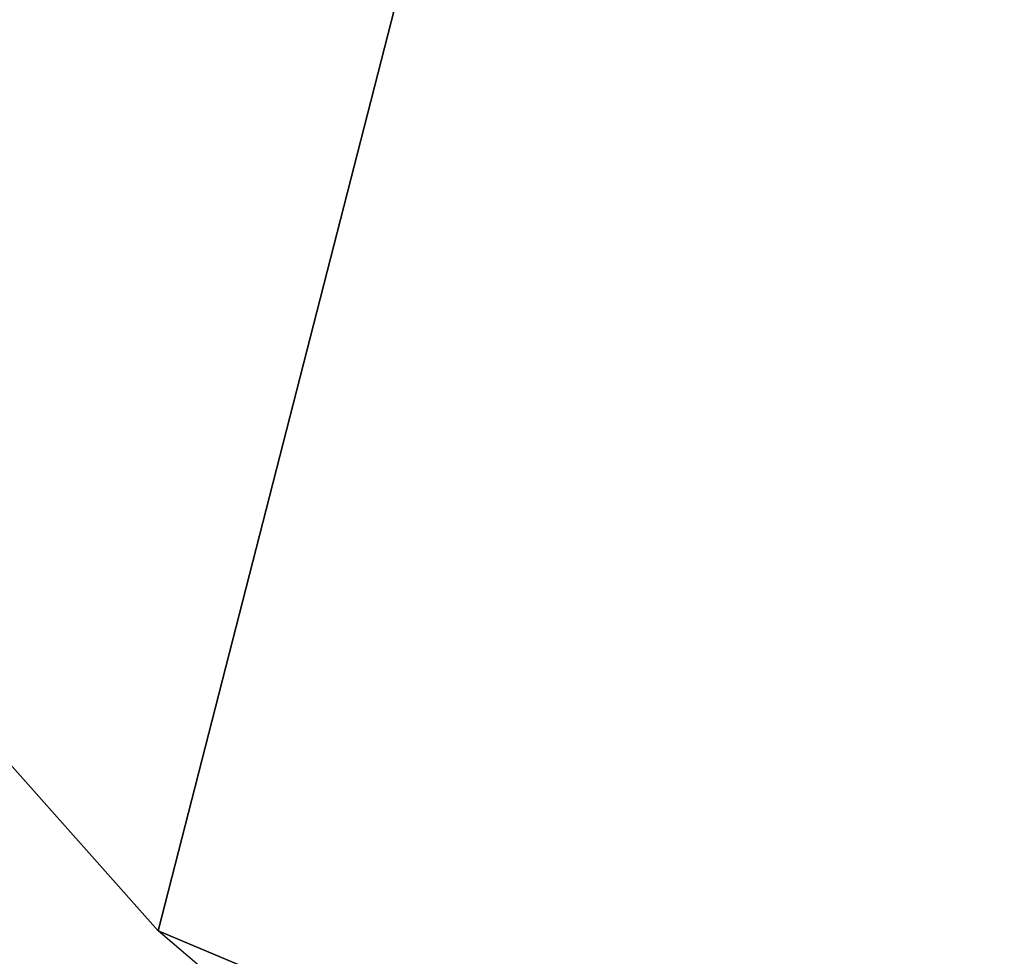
# Model space of a CAD drawing. Header units: millimetres. Extents: x 11 to 117, y -52 to 37.
# Tile 88 of 256: x 21.335 to 21.693, y -40.177 to -39.836. Entities that reach past the tile are written whole.
import ezdxf

# ---------------------------------------------------------------- set-up
doc = ezdxf.new("R2010")
doc.units = ezdxf.units.MM
doc.header["$LTSCALE"] = 25.4
doc.layers.get('0').update_dxf_attribs({"true_color": 0xff5454})

# ---------------------------------------------------------------- blocks, each defined once
blk = doc.blocks.new('PROFILE-IRIS-LED-7W-8995-8997-8996-8998.STL#2')
at = {"color": 18, "true_color": 0x000000}
mesh = blk.add_polyface(dxfattribs=at)
corners = [(27.25496, 10.55988, 88.85124), (12.51162, -36.87097, 25.98679), (14.2619, -40.10813, 28.32081), (25.50468, 13.79704, 86.51722)]
mesh.append_faces([[corners[k] for k in face] for face in [(0, 1, 2), (1, 0, 3)]], dxfattribs={"vtx0": -1, "color": 18})
mesh = blk.add_polyface(dxfattribs=at)
corners = [(21.66522, -36.59718, 40.39246), (17.37725, -42.3878, 29.56033), (19.62534, -44.55196, 30.88931), (19.41714, -34.43303, 39.06348)]
mesh.append_faces([[corners[k] for k in face] for face in [(0, 1, 2), (1, 0, 3)]], dxfattribs={"vtx0": -1, "color": 18})
mesh = blk.add_polyface(dxfattribs=at)
corners = [(19.53726, -38.08756, 28.93095), (21.60552, -39.30944, 31.30022), (21.3855, -40.16744, 30.27521), (19.75728, -37.22956, 29.95595)]
mesh.append_faces([[corners[k] for k in face] for face in [(0, 1, 2), (1, 0, 3)]], dxfattribs={"vtx0": -1, "color": 18})
mesh = blk.add_polyface(dxfattribs=at)
corners = [(21.3855, -40.16744, 30.27521), (23.80229, -41.1848, 32.39848), (23.58227, -42.0428, 31.37347), (21.60552, -39.30944, 31.30022)]
mesh.append_faces([[corners[k] for k in face] for face in [(0, 1, 2), (1, 0, 3)]], dxfattribs={"vtx0": -1, "color": 18})

msp = doc.modelspace()

# ---------------------------------------------------------------- block references
at = {"color": 0}
msp.add_blockref('PROFILE-IRIS-LED-7W-8995-8997-8996-8998.STL#2', (0, 0), dxfattribs=at)

doc.saveas('drawing.dxf')
